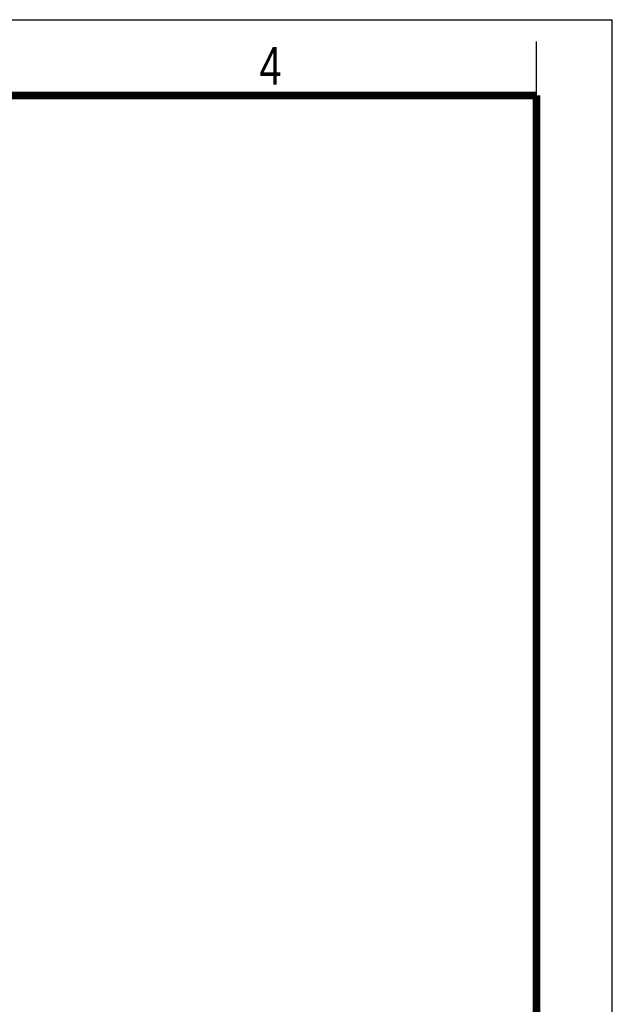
# Model space of a CAD drawing. Header units: millimetres. Extents: x 0 to 210, y 0 to 297.
# Tile 25 of 25: x 155 to 210, y 206 to 297. Entities that reach past the tile are written whole.
import ezdxf

# ---------------------------------------------------------------- set-up
doc = ezdxf.new("R2010")
doc.units = ezdxf.units.MM
doc.header["$LTSCALE"] = 19.36
doc.layers.get('0').update_dxf_attribs({"linetype": 'CONTINUOUS'})
doc.styles.add('TEXTSTYLE_2', font='txt', dxfattribs={"width": 0.75})

msp = doc.modelspace()

# ---------------------------------------------------------------- linework, layer by layer
at = {"color": 2, "linetype": 'CONTINUOUS'}
for p, q in [((0, 297), (210, 297)), ((210, 0), (210, 297)), ((203, 290), (203, 295))]:
    msp.add_line(p, q, dxfattribs=at)
at = {"color": 7, "linetype": 'CONTINUOUS', "const_width": 0.7}
for points in [[(7, 290), (203, 290)], [(203, 7), (203, 290)]]:
    msp.add_lwpolyline(points, dxfattribs=at)

# ---------------------------------------------------------------- texts
at = {"color": 5, "linetype": 'CONTINUOUS', "style": 'TEXTSTYLE_2', "width": 0.785714}
msp.add_text('4', height=3.5, dxfattribs=at).set_placement((177.38314, 290.99105))

doc.saveas('drawing.dxf')
